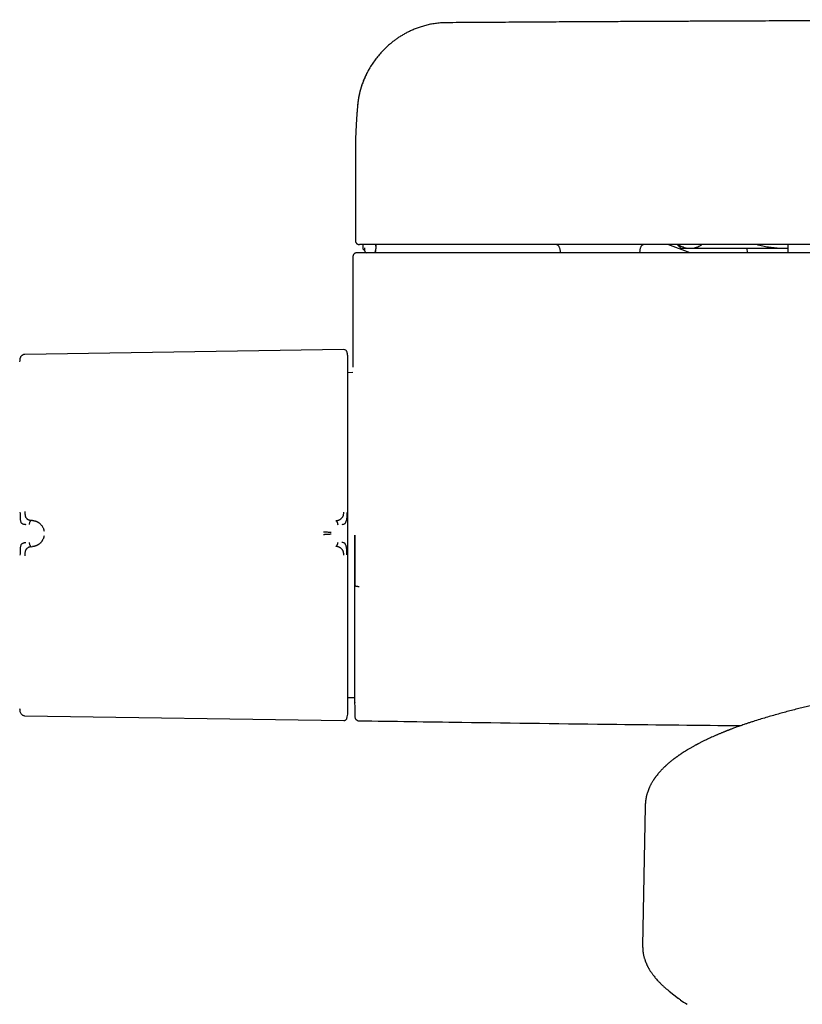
# Model space of a CAD drawing. Header units: millimetres. Extents: x 8 to 1762, y 12 to 2803.
# Tile 6 of 119: x 724 to 820, y 1313 to 1434. Entities that reach past the tile are written whole.
import ezdxf

# ---------------------------------------------------------------- set-up
doc = ezdxf.new("R2010")
doc.units = ezdxf.units.MM

msp = doc.modelspace()

# ---------------------------------------------------------------- linework, layer by layer
at = {"color": 7, "linetype": 'Continuous', "lineweight": 30}
for p, q in [((765.52, 1416.98), (765.52, 1416.94)), ((765.52, 1416.94), (765.52, 1406.5)), ((766.42, 1406), (766.43, 1405.59)), ((768.04, 1405.82), (768.05, 1406.01)), ((768.06, 1405.65), (768.07, 1406.01)), ((806.58, 1405), (803.83, 1406)), ((806.58, 1405), (803.83, 1406)), ((804.96, 1406), (805.42, 1405.54)), ((766.43, 1405.59), (766.43, 1405.59)), ((766.63, 1405.59), (766.64, 1405.29)), ((768.02, 1405.28), (768.03, 1405.47)), ((768.04, 1405.82), (768.03, 1405.47)), ((768.04, 1405.28), (768.06, 1405.65)), ((790.56, 1405.58), (790.66, 1405)), ((800.38, 1405), (800.48, 1405.58)), ((805.42, 1405.54), (806.56, 1405.54)), ((806.56, 1405.54), (818.47, 1405.54)), ((813.58, 1405), (813.57, 1405.54)), ((818.47, 1405.54), (818.57, 1405.54)), ((818.47, 1405.54), (818.57, 1405.54)), ((765.22, 1404.5), (765.22, 1390.97)), ((764.1, 1393.14), (725.01, 1392.54)), ((764.59, 1392.17), (764.58, 1392.34)), ((765.23, 1390.31), (764.59, 1390.3)), ((725.95, 1372.18), (725.8, 1372.19)), ((725.8, 1368.96), (725.95, 1368.98)), ((764.59, 1350.5), (765.43, 1350.48)), ((765.44, 1349.9), (765.43, 1349.81)), ((725.01, 1348.26), (764.1, 1347.66)), ((801.05, 1337.14), (800.74, 1320.04)), ((804.01, 1314.5), (803.81, 1314.65)), ((804, 1314.5), (805.13, 1313.61))]:
    msp.add_line(p, q, dxfattribs=at)
for centre, radius, start, end in [((790.06, 1405.5), 0.5, 10, 90), ((800.97, 1405.5), 0.5, 90, 170), ((766.94, 1405.3), 0.3, 181.9942, 269.9947), ((767.74, 1405.3), 0.3, 288.4342, 358.0056), ((767.72, 1405.3), 0.3, 328.3654, 358.0003), ((764.11, 1392.74), 0.396, 16.6163, 90.8829), ((1765.22, 1370.4), 1000, 181.17981, 181.27539), ((762.2, 1348.62), 2.39, 343.3885, 360)]:
    msp.add_arc(centre, radius, start, end, dxfattribs=at)
for points, knots in [([(776.63, 1433.19), (776.41, 1433.18), (775.97, 1433.17), (775.34, 1433.1), (774.73, 1433), (774.15, 1432.87), (773.61, 1432.71), (773.09, 1432.53), (772.61, 1432.34), (772.16, 1432.14), (771.75, 1431.92), (771.35, 1431.7), (770.97, 1431.47), (770.6, 1431.22), (770.28, 1430.99), (769.99, 1430.76), (769.64, 1430.47), (769.23, 1430.1), (768.77, 1429.64), (768.34, 1429.15), (767.94, 1428.64), (767.56, 1428.1), (767.21, 1427.52), (766.91, 1426.96), (766.66, 1426.43), (766.46, 1425.94), (766.28, 1425.42), (766.11, 1424.88), (765.98, 1424.31), (765.87, 1423.74), (765.83, 1423.36), (765.81, 1423.18)], [0, 0, 0, 0, 0.041428, 0.081257, 0.119522, 0.156246, 0.191445, 0.225127, 0.257295, 0.287935, 0.317016, 0.344531, 0.373478, 0.400441, 0.425415, 0.448392, 0.469392, 0.509904, 0.551682, 0.590768, 0.630898, 0.672067, 0.714271, 0.757578, 0.789644, 0.822788, 0.857005, 0.892305, 0.928697, 0.966153, 1, 1, 1, 1]), ([(882.42, 1433.56), (880.67, 1433.56), (872.23, 1433.56), (857.08, 1433.53), (842.98, 1433.5), (834.86, 1433.47), (832.74, 1433.46), (830.62, 1433.46), (828.5, 1433.45), (826.37, 1433.44), (824.27, 1433.43), (822.24, 1433.43), (820.31, 1433.42), (818.49, 1433.41), (816.7, 1433.4), (814.95, 1433.4), (813.24, 1433.39), (811.95, 1433.38), (811.04, 1433.38), (810.5, 1433.38), (809.93, 1433.37), (809.33, 1433.37), (808.7, 1433.37), (807.99, 1433.37), (807.21, 1433.36), (806.34, 1433.36), (805.44, 1433.35), (804.48, 1433.35), (803.47, 1433.34), (802.41, 1433.34), (801.31, 1433.33), (800.16, 1433.33), (798.96, 1433.32), (797.72, 1433.32), (796.44, 1433.31), (795.11, 1433.3), (793.74, 1433.29), (792.32, 1433.29), (790.86, 1433.28), (789.35, 1433.27), (787.79, 1433.26), (786.24, 1433.25), (784.69, 1433.24), (783.15, 1433.23), (781.57, 1433.23), (779.95, 1433.22), (778.3, 1433.2), (777.19, 1433.19), (776.63, 1433.19)], [0, 0, 0, 0, 0.049527, 0.239495, 0.429463, 0.449523, 0.469584, 0.489645, 0.509705, 0.529766, 0.549807, 0.569508, 0.587171, 0.604453, 0.621356, 0.637879, 0.654022, 0.669785, 0.674665, 0.679755, 0.685139, 0.690817, 0.696788, 0.703054, 0.710815, 0.718984, 0.727561, 0.736546, 0.746135, 0.756149, 0.766588, 0.777451, 0.78874, 0.800453, 0.812591, 0.825154, 0.838141, 0.851554, 0.865391, 0.879653, 0.89434, 0.909452, 0.923677, 0.938259, 0.953199, 0.968497, 0.984164, 1, 1, 1, 1]), ([(767.2, 1427.49), (767.19, 1427.48), (767.14, 1427.38), (767.06, 1427.24), (766.97, 1427.07), (766.91, 1426.95), (766.85, 1426.83), (766.79, 1426.71), (766.74, 1426.61), (766.7, 1426.5), (766.65, 1426.4), (766.6, 1426.28), (766.53, 1426.12), (766.46, 1425.93), (766.37, 1425.7), (766.28, 1425.44), (766.22, 1425.22), (766.17, 1425.06), (766.14, 1424.97), (766.12, 1424.89), (766.1, 1424.82), (766.08, 1424.74), (766.06, 1424.64), (766.03, 1424.51), (765.99, 1424.36), (765.96, 1424.22), (765.94, 1424.08), (765.91, 1423.95), (765.89, 1423.82), (765.87, 1423.68), (765.85, 1423.53), (765.83, 1423.37), (765.81, 1423.23), (765.8, 1423.14), (765.8, 1423.1)], [0, 0, 0, 0, 0.00924, 0.070874, 0.103124, 0.133689, 0.162569, 0.189764, 0.215272, 0.239092, 0.261225, 0.288874, 0.32554, 0.371225, 0.422443, 0.481652, 0.548859, 0.571885, 0.589812, 0.607416, 0.624697, 0.641656, 0.658291, 0.692849, 0.725923, 0.757488, 0.787543, 0.816113, 0.844139, 0.874227, 0.906414, 0.940749, 0.977292, 1, 1, 1, 1]), ([(765.8, 1423.1), (765.8, 1423.07), (765.79, 1423), (765.78, 1422.88), (765.77, 1422.76), (765.76, 1422.64), (765.75, 1422.52), (765.74, 1422.41), (765.73, 1422.29), (765.72, 1422.15), (765.71, 1421.99), (765.7, 1421.8), (765.68, 1421.61), (765.67, 1421.42), (765.66, 1421.23), (765.65, 1421.04), (765.63, 1420.86), (765.62, 1420.69), (765.62, 1420.52), (765.61, 1420.35), (765.6, 1420.18), (765.59, 1419.99), (765.58, 1419.8), (765.57, 1419.61), (765.56, 1419.42), (765.56, 1419.24), (765.55, 1419.07), (765.55, 1418.9), (765.54, 1418.74), (765.54, 1418.57), (765.53, 1418.41), (765.53, 1418.25), (765.53, 1418.09), (765.53, 1417.91), (765.52, 1417.75), (765.52, 1417.62), (765.52, 1417.5), (765.52, 1417.39), (765.52, 1417.28), (765.52, 1417.17), (765.52, 1417.07), (765.52, 1417), (765.52, 1416.96)], [0, 0, 0, 0, 0.014073, 0.0344528, 0.0534633, 0.0718434, 0.0898157, 0.1075742, 0.1259077, 0.1453439, 0.1742856, 0.2037688, 0.2333691, 0.2638149, 0.2953103, 0.3252321, 0.3535692, 0.3809331, 0.4075301, 0.4353849, 0.4637378, 0.4935908, 0.5247043, 0.5570067, 0.5889962, 0.6175063, 0.6446041, 0.6717311, 0.6991847, 0.7268644, 0.7545802, 0.7823276, 0.8107305, 0.8414456, 0.8745619, 0.8941998, 0.914594, 0.9347085, 0.9533032, 0.9703799, 0.9859436, 1, 1, 1, 1]), ([(765.52, 1406.5), (765.52, 1406.46), (765.53, 1406.38), (765.56, 1406.29), (765.59, 1406.23), (765.62, 1406.19), (765.64, 1406.17), (765.67, 1406.13), (765.72, 1406.1), (765.78, 1406.06), (765.85, 1406.02), (765.94, 1406), (765.99, 1406), (766.02, 1406)], [0, 0, 0, 0, 0.120653, 0.223633, 0.303955, 0.334767, 0.36325, 0.400668, 0.478387, 0.584053, 0.701568, 0.840573, 1, 1, 1, 1]), ([(766.25, 1406), (766.25, 1406), (766.25, 1406), (766.25, 1406), (766.25, 1406), (766.24, 1406), (766.24, 1406), (766.23, 1406), (766.23, 1406), (766.23, 1406), (766.23, 1406), (766.23, 1406), (766.22, 1406), (766.22, 1406), (766.22, 1406), (766.22, 1406), (766.22, 1406), (766.21, 1406), (766.2, 1406), (766.19, 1406), (766.19, 1406), (766.18, 1406), (766.18, 1406), (766.15, 1406), (766.1, 1406), (766.05, 1406), (766.02, 1406), (766.02, 1406), (766.02, 1406)], [0, 0, 0, 0, 0.007098, 0.015378, 0.024839, 0.034649, 0.043776, 0.052903, 0.06203, 0.064029, 0.065774, 0.067837, 0.070218, 0.072918, 0.075936, 0.079273, 0.09009, 0.103316, 0.125041, 0.139826, 0.154331, 0.168837, 0.183346, 0.197858, 0.353332, 0.630969, 0.878854, 1, 1, 1, 1]), ([(766.75, 1406), (766.72, 1406), (766.65, 1406), (766.56, 1406), (766.48, 1406), (766.41, 1406), (766.36, 1406), (766.33, 1406), (766.29, 1406), (766.27, 1406), (766.26, 1406), (766.25, 1406)], [0, 0, 0, 0, 0.124313, 0.250379, 0.373554, 0.499975, 0.581965, 0.664762, 0.749742, 0.866522, 1, 1, 1, 1]), ([(882.42, 1406), (881.6, 1406), (874.5, 1406), (861.11, 1406), (842.23, 1406), (823.36, 1406), (804.49, 1406), (785.62, 1406), (773.04, 1406), (766.75, 1406)], [0, 0, 0, 0, 0.021098, 0.184242, 0.347388, 0.510536, 0.673686, 0.836841, 1, 1, 1, 1]), ([(805.13, 1406), (805.15, 1405.99), (805.25, 1405.92), (805.43, 1405.82), (805.69, 1405.7), (805.96, 1405.61), (806.23, 1405.56), (806.43, 1405.54), (806.54, 1405.54), (806.56, 1405.54)], [0, 0, 0, 0, 0.033191, 0.213766, 0.39776, 0.58175, 0.767201, 0.95265, 1, 1, 1, 1]), ([(806.56, 1405.54), (806.65, 1405.54), (806.83, 1405.55), (807.1, 1405.6), (807.36, 1405.68), (807.63, 1405.79), (807.84, 1405.9), (807.96, 1405.98), (807.99, 1406)], [0, 0, 0, 0, 0.1850222, 0.370046, 0.5566094, 0.7431773, 0.9340188, 1, 1, 1, 1]), ([(814.77, 1406), (814.83, 1405.98), (815.11, 1405.91), (815.63, 1405.8), (816.33, 1405.68), (817.04, 1405.6), (817.75, 1405.55), (818.23, 1405.54), (818.47, 1405.54)], [0, 0, 0, 0, 0.049357, 0.235794, 0.426034, 0.61627, 0.808136, 1, 1, 1, 1]), ([(818.58, 1405), (818.57, 1405.11), (818.57, 1405.44), (818.56, 1405.77), (818.56, 1406)], [0, 0, 0, 0, 0.338538, 1, 1, 1, 1]), ([(765.72, 1405), (765.69, 1405), (765.64, 1404.99), (765.57, 1404.98), (765.52, 1404.96), (765.47, 1404.93), (765.44, 1404.91), (765.42, 1404.9), (765.38, 1404.87), (765.33, 1404.82), (765.28, 1404.74), (765.23, 1404.63), (765.22, 1404.54), (765.22, 1404.5)], [0, 0, 0, 0, 0.145499, 0.268164, 0.367356, 0.426292, 0.472335, 0.506647, 0.536777, 0.617107, 0.724058, 0.854055, 1, 1, 1, 1]), ([(765.96, 1405), (765.92, 1405), (765.83, 1405), (765.76, 1405), (765.72, 1405), (765.72, 1405), (765.72, 1405)], [0, 0, 0, 0, 0.28582, 0.571611, 0.857385, 1, 1, 1, 1]), ([(766.48, 1405), (766.45, 1405), (766.38, 1405), (766.28, 1405), (766.19, 1405), (766.12, 1405), (766.05, 1405), (766, 1405), (765.97, 1405), (765.97, 1405), (765.96, 1405)], [0, 0, 0, 0, 0.125689, 0.249746, 0.376328, 0.499535, 0.626413, 0.750038, 0.875746, 1, 1, 1, 1]), ([(766.43, 1405.59), (766.44, 1405.55), (766.45, 1405.47), (766.52, 1405.38), (766.59, 1405.32), (766.63, 1405.31), (766.64, 1405.31)], [0, 0, 0, 0, 0.313619, 0.640148, 0.966597, 1, 1, 1, 1]), ([(882.42, 1405), (881.59, 1405), (874.47, 1405), (861.03, 1405), (842.12, 1405), (823.21, 1405), (804.3, 1405), (785.39, 1405), (772.78, 1405), (766.48, 1405)], [0, 0, 0, 0, 0.021327, 0.184432, 0.34754, 0.510649, 0.673762, 0.836879, 1, 1, 1, 1]), ([(767.82, 1405.01), (767.85, 1405.02), (767.9, 1405.05), (767.97, 1405.12), (768, 1405.2), (768.01, 1405.26), (768.01, 1405.28)], [0, 0, 0, 0, 0.251684, 0.509807, 0.76262, 1, 1, 1, 1]), ([(764.58, 1392.34), (764.58, 1392.35), (764.58, 1392.38), (764.58, 1392.42), (764.57, 1392.46), (764.57, 1392.5), (764.56, 1392.53), (764.56, 1392.57), (764.55, 1392.59), (764.55, 1392.62), (764.54, 1392.66), (764.53, 1392.72), (764.51, 1392.78), (764.5, 1392.83), (764.49, 1392.84)], [0, 0, 0, 0, 0.148693, 0.350948, 0.476266, 0.579133, 0.660088, 0.72055, 0.744216, 0.764606, 0.810121, 0.867314, 0.948992, 1, 1, 1, 1]), ([(724.42, 1392.03), (724.41, 1392.01), (724.38, 1391.87), (724.38, 1391.74), (724.37, 1391.64)], [0, 0, 0, 0, 0.219601, 1, 1, 1, 1]), ([(725.01, 1392.54), (724.97, 1392.53), (724.9, 1392.53), (724.8, 1392.5), (724.71, 1392.46), (724.62, 1392.39), (724.54, 1392.32), (724.48, 1392.23), (724.44, 1392.13), (724.42, 1392.07), (724.41, 1392.03)], [0, 0, 0, 0, 0.118974, 0.24329, 0.370908, 0.500425, 0.629749, 0.757022, 0.881088, 1, 1, 1, 1]), ([(764.59, 1371.37), (764.59, 1371.66), (764.59, 1372.24), (764.59, 1373.11), (764.59, 1373.98), (764.59, 1374.86), (764.59, 1375.68), (764.59, 1376.44), (764.59, 1377.13), (764.59, 1377.82), (764.59, 1378.51), (764.59, 1379.26), (764.59, 1380.06), (764.59, 1380.91), (764.59, 1381.75), (764.59, 1382.57), (764.59, 1383.36), (764.59, 1384.12), (764.59, 1384.86), (764.59, 1385.57), (764.59, 1386.25), (764.59, 1386.9), (764.59, 1387.53), (764.59, 1388.11), (764.59, 1388.66), (764.59, 1389.14), (764.59, 1389.54), (764.59, 1389.89), (764.59, 1390.22), (764.59, 1390.51), (764.59, 1390.81), (764.59, 1391.1), (764.59, 1391.37), (764.59, 1391.6), (764.59, 1391.79), (764.59, 1391.94), (764.59, 1392.05), (764.59, 1392.13), (764.59, 1392.17), (764.59, 1392.17), (764.59, 1392.17)], [0, 0, 0, 0, 0.025952, 0.051905, 0.078484, 0.105246, 0.132415, 0.154017, 0.175632, 0.197665, 0.219769, 0.241891, 0.270552, 0.29922, 0.328199, 0.35726, 0.386479, 0.415276, 0.444127, 0.473038, 0.50197, 0.53138, 0.560795, 0.590076, 0.619305, 0.648378, 0.671087, 0.693811, 0.71623, 0.738581, 0.760951, 0.788826, 0.816706, 0.844065, 0.871258, 0.898052, 0.924, 0.949742, 0.974865, 1, 1, 1, 1]), ([(725.01, 1373.27), (725.01, 1373.22), (725.01, 1373.14), (725.01, 1373.03), (725.02, 1372.94), (725.03, 1372.88), (725.04, 1372.8), (725.06, 1372.71), (725.1, 1372.61), (725.14, 1372.53), (725.18, 1372.48), (725.22, 1372.43), (725.25, 1372.4), (725.29, 1372.37), (725.33, 1372.35), (725.37, 1372.32), (725.42, 1372.3), (725.48, 1372.27), (725.55, 1372.24), (725.66, 1372.21), (725.75, 1372.2), (725.8, 1372.19)], [0, 0, 0, 0, 0.06903, 0.134235, 0.175164, 0.213842, 0.250153, 0.316409, 0.379903, 0.440877, 0.499493, 0.531343, 0.56443, 0.598777, 0.634403, 0.671316, 0.709518, 0.749005, 0.806292, 0.890329, 1, 1, 1, 1]), ([(724.41, 1373.2), (724.41, 1373.11), (724.42, 1372.91), (724.42, 1372.64), (724.43, 1372.39), (724.46, 1372.18), (724.5, 1372.02), (724.55, 1371.9), (724.62, 1371.84), (724.72, 1371.78), (724.83, 1371.74), (724.97, 1371.72), (725.05, 1371.72), (725.1, 1371.71), (725.11, 1371.71), (725.11, 1371.71), (725.12, 1371.71)], [0, 0, 0, 0, 0.1177718, 0.2282522, 0.3312397, 0.4270143, 0.5150992, 0.5956242, 0.6694207, 0.7357974, 0.8460443, 0.9267681, 0.9781412, 0.9927583, 0.997301, 1, 1, 1, 1]), ([(725.8, 1372.19), (725.78, 1372.19), (725.75, 1372.18), (725.7, 1372.14), (725.66, 1372.09), (725.61, 1371.99), (725.56, 1371.86), (725.54, 1371.74), (725.54, 1371.68)], [0, 0, 0, 0, 0.111321, 0.223608, 0.341847, 0.467306, 0.733252, 1, 1, 1, 1]), ([(725.95, 1372.18), (725.95, 1372.18), (725.95, 1372.18), (725.96, 1372.18), (725.97, 1372.18), (725.99, 1372.18), (726.02, 1372.18), (726.06, 1372.17), (726.11, 1372.16), (726.15, 1372.15), (726.21, 1372.14), (726.26, 1372.13), (726.33, 1372.11), (726.4, 1372.08), (726.47, 1372.05), (726.54, 1372.02), (726.6, 1371.98), (726.66, 1371.95), (726.71, 1371.91), (726.76, 1371.88), (726.85, 1371.81), (726.96, 1371.71), (727.08, 1371.56), (727.18, 1371.41), (727.25, 1371.27), (727.3, 1371.14), (727.33, 1371.01), (727.35, 1370.92), (727.36, 1370.88)], [0, 0, 0, 0, 0.000168, 0.001366, 0.004586, 0.016604, 0.036112, 0.063203, 0.085536, 0.111339, 0.140658, 0.173547, 0.210058, 0.250245, 0.293157, 0.333715, 0.371864, 0.407554, 0.440746, 0.471406, 0.499508, 0.598574, 0.690499, 0.775233, 0.835887, 0.893463, 0.948098, 1, 1, 1, 1]), ([(763.13, 1372.15), (763.13, 1372.15), (763.13, 1372.15), (763.14, 1372.15), (763.15, 1372.15), (763.18, 1372.15), (763.22, 1372.16), (763.25, 1372.17), (763.29, 1372.17), (763.33, 1372.18), (763.37, 1372.2), (763.42, 1372.21), (763.48, 1372.23), (763.55, 1372.26), (763.62, 1372.3), (763.69, 1372.34), (763.74, 1372.38), (763.81, 1372.43), (763.88, 1372.5), (763.94, 1372.58), (764, 1372.67), (764.04, 1372.76), (764.07, 1372.86), (764.09, 1372.97), (764.1, 1373.09), (764.1, 1373.17), (764.1, 1373.22)], [0, 0, 0, 0, 0.000491, 0.00471, 0.016802, 0.036352, 0.063454, 0.085778, 0.111551, 0.140816, 0.173613, 0.20998, 0.249951, 0.306472, 0.35978, 0.409814, 0.456539, 0.499944, 0.569692, 0.634786, 0.695347, 0.751725, 0.809512, 0.868825, 0.931233, 1, 1, 1, 1]), ([(763.4, 1371.63), (763.39, 1371.69), (763.38, 1371.78), (763.34, 1371.89), (763.31, 1371.97), (763.27, 1372.04), (763.23, 1372.1), (763.18, 1372.14), (763.14, 1372.14), (763.13, 1372.15)], [0, 0, 0, 0, 0.265969, 0.400576, 0.531824, 0.657229, 0.775647, 0.8883, 1, 1, 1, 1]), ([(764.49, 1373.18), (764.49, 1373.09), (764.49, 1372.91), (764.47, 1372.64), (764.45, 1372.39), (764.4, 1372.15), (764.34, 1371.98), (764.28, 1371.86), (764.2, 1371.77), (764.06, 1371.7), (763.93, 1371.68), (763.87, 1371.67)], [0, 0, 0, 0, 0.12498, 0.249974, 0.375129, 0.4995, 0.626711, 0.691987, 0.75435, 0.875912, 1, 1, 1, 1]), ([(764.59, 1369.76), (764.59, 1370.09), (764.59, 1370.63), (764.59, 1371.17), (764.59, 1371.37)], [0, 0, 0, 0, 0.612782, 1, 1, 1, 1]), ([(727.36, 1370.3), (727.35, 1370.26), (727.33, 1370.17), (727.3, 1370.05), (727.25, 1369.92), (727.19, 1369.81), (727.14, 1369.72), (727.1, 1369.65), (727.05, 1369.58), (726.99, 1369.51), (726.94, 1369.45), (726.87, 1369.39), (726.8, 1369.33), (726.71, 1369.26), (726.64, 1369.21), (726.58, 1369.18), (726.55, 1369.16), (726.52, 1369.15), (726.49, 1369.13), (726.46, 1369.12), (726.43, 1369.1), (726.36, 1369.07), (726.27, 1369.04), (726.16, 1369.01), (726.08, 1368.99), (726.02, 1368.99), (725.99, 1368.98), (725.97, 1368.98), (725.96, 1368.98), (725.95, 1368.98), (725.95, 1368.98), (725.95, 1368.98), (725.95, 1368.98)], [0, 0, 0, 0, 0.0513729, 0.1056652, 0.1631022, 0.2238276, 0.2600471, 0.2973724, 0.3358052, 0.3753432, 0.4159812, 0.457712, 0.5005272, 0.5579595, 0.6251507, 0.6415529, 0.6584298, 0.675777, 0.6935901, 0.7118644, 0.7305947, 0.7497758, 0.8265384, 0.8887841, 0.9369303, 0.9640116, 0.9834945, 0.9954714, 0.9986645, 0.9995643, 0.9998401, 1, 1, 1, 1]), ([(762.54, 1370.7), (762.47, 1370.71), (762.34, 1370.72), (762.15, 1370.74), (761.99, 1370.74), (761.87, 1370.75), (761.74, 1370.75), (761.66, 1370.75), (761.62, 1370.75)], [0, 0, 0, 0, 0.265092, 0.51727, 0.63961, 0.760215, 0.879977, 1, 1, 1, 1]), ([(762.55, 1370.51), (762.48, 1370.5), (762.34, 1370.48), (762.15, 1370.48), (761.99, 1370.47), (761.87, 1370.46), (761.74, 1370.45), (761.66, 1370.44), (761.62, 1370.44)], [0, 0, 0, 0, 0.265292, 0.517949, 0.64034, 0.760779, 0.880223, 1, 1, 1, 1]), ([(764.59, 1348.62), (764.59, 1348.63), (764.59, 1348.64), (764.59, 1348.7), (764.59, 1348.79), (764.59, 1348.92), (764.59, 1349.08), (764.59, 1349.25), (764.59, 1349.43), (764.59, 1349.64), (764.59, 1349.87), (764.59, 1350.15), (764.59, 1350.49), (764.59, 1350.9), (764.59, 1351.35), (764.59, 1351.83), (764.59, 1352.36), (764.59, 1352.91), (764.59, 1353.5), (764.59, 1354.13), (764.59, 1354.79), (764.59, 1355.49), (764.59, 1356.22), (764.59, 1356.98), (764.59, 1357.76), (764.59, 1358.51), (764.59, 1359.22), (764.59, 1359.88), (764.59, 1360.55), (764.59, 1361.23), (764.59, 1361.97), (764.59, 1362.79), (764.59, 1363.67), (764.59, 1364.56), (764.59, 1365.44), (764.59, 1366.33), (764.59, 1367.2), (764.59, 1368.06), (764.59, 1368.91), (764.59, 1369.48), (764.59, 1369.76)], [0, 0, 0, 0, 0.025584, 0.05117, 0.077404, 0.103828, 0.130677, 0.152041, 0.173419, 0.195242, 0.217142, 0.23906, 0.267512, 0.29597, 0.324782, 0.353689, 0.382787, 0.411491, 0.440267, 0.469148, 0.498049, 0.527491, 0.556939, 0.586301, 0.615625, 0.644825, 0.667655, 0.690501, 0.713078, 0.735595, 0.75813, 0.786264, 0.814404, 0.842056, 0.86955, 0.896665, 0.922944, 0.949025, 0.974507, 1, 1, 1, 1]), ([(765.43, 1370.4), (765.43, 1370.15), (765.43, 1369.64), (765.43, 1368.89), (765.43, 1368.31), (765.43, 1367.89), (765.43, 1367.64), (765.43, 1367.39), (765.43, 1367.13), (765.43, 1366.88), (765.43, 1366.63), (765.43, 1366.18), (765.43, 1365.54), (765.43, 1364.71), (765.43, 1363.98), (765.43, 1363.36), (765.43, 1362.96), (765.43, 1362.71), (765.43, 1362.59), (765.43, 1362.47), (765.43, 1362.36), (765.43, 1362.24), (765.43, 1362.12), (765.43, 1361.82), (765.43, 1361.34), (765.43, 1360.7), (765.43, 1360.15), (765.43, 1359.69), (765.43, 1359.33), (765.43, 1358.95), (765.43, 1358.45), (765.43, 1357.84), (765.43, 1357.14), (765.43, 1356.48), (765.43, 1355.83), (765.43, 1355.21), (765.43, 1354.62), (765.43, 1354.06), (765.43, 1353.53), (765.43, 1353.03), (765.43, 1352.57), (765.43, 1352.15), (765.43, 1351.75), (765.43, 1351.39), (765.43, 1351.06), (765.43, 1350.77), (765.43, 1350.52), (765.43, 1350.3), (765.43, 1350.15), (765.43, 1350.05), (765.43, 1349.99), (765.43, 1349.93), (765.43, 1349.89), (765.43, 1349.85), (765.43, 1349.83), (765.43, 1349.81), (765.43, 1349.81), (765.43, 1349.81), (765.43, 1349.81)], [0, 0, 0, 0, 0.023319, 0.046614, 0.069915, 0.077769, 0.085629, 0.093495, 0.10137, 0.109253, 0.117148, 0.125053, 0.151695, 0.178255, 0.20478, 0.22229, 0.23982, 0.243759, 0.2477, 0.251643, 0.255588, 0.259535, 0.263484, 0.267436, 0.289936, 0.312426, 0.334936, 0.348222, 0.361529, 0.374865, 0.390142, 0.417611, 0.445228, 0.472756, 0.500165, 0.527907, 0.555716, 0.583648, 0.611761, 0.639863, 0.667294, 0.694741, 0.722255, 0.749883, 0.777998, 0.806002, 0.833947, 0.861884, 0.890001, 0.903817, 0.917586, 0.931314, 0.945007, 0.958672, 0.972317, 0.985947, 0.999569, 1, 1, 1, 1]), ([(765.47, 1370.4), (765.47, 1370.22), (765.47, 1369.86), (765.47, 1369.34), (765.47, 1368.82), (765.47, 1368.3), (765.47, 1367.78), (765.47, 1367.32), (765.47, 1366.92), (765.47, 1366.57), (765.47, 1366.23), (765.47, 1365.89), (765.47, 1365.41), (765.47, 1364.94), (765.47, 1364.53), (765.47, 1364.35), (765.47, 1364.27), (765.47, 1364.24), (765.47, 1364.22), (765.47, 1364.22), (765.47, 1364.21), (765.47, 1364.21), (765.47, 1364.21), (765.47, 1364.21), (765.47, 1364.21), (765.47, 1364.21), (765.47, 1364.21), (765.47, 1364.21)], [0, 0, 0, 0, 0.0870769, 0.1704653, 0.2501794, 0.3361519, 0.4194114, 0.4999858, 0.5575197, 0.6141008, 0.6697424, 0.7244587, 0.7799125, 0.9029016, 0.9571472, 0.9810531, 0.9915725, 0.9962122, 0.9982712, 0.9991396, 0.9995349, 0.999907, 0.9999361, 0.9999599, 0.9999801, 0.9999899, 1, 1, 1, 1]), ([(725.12, 1369.45), (725.11, 1369.44), (725.09, 1369.44), (725.05, 1369.44), (724.98, 1369.43), (724.89, 1369.42), (724.79, 1369.39), (724.7, 1369.36), (724.62, 1369.31), (724.55, 1369.24), (724.5, 1369.12), (724.46, 1368.96), (724.43, 1368.74), (724.42, 1368.49), (724.42, 1368.22), (724.41, 1368.03), (724.41, 1367.93)], [0, 0, 0, 0, 0.007539, 0.032602, 0.07418, 0.124929, 0.188679, 0.265565, 0.331914, 0.405634, 0.486045, 0.573984, 0.669568, 0.772326, 0.882537, 1, 1, 1, 1]), ([(725.8, 1368.96), (725.78, 1368.96), (725.73, 1368.96), (725.67, 1368.94), (725.62, 1368.93), (725.57, 1368.92), (725.53, 1368.9), (725.5, 1368.89), (725.44, 1368.87), (725.36, 1368.83), (725.27, 1368.76), (725.19, 1368.69), (725.14, 1368.61), (725.1, 1368.55), (725.08, 1368.49), (725.06, 1368.44), (725.05, 1368.39), (725.04, 1368.32), (725.02, 1368.23), (725.01, 1368.12), (725.01, 1368), (725.01, 1367.92), (725.01, 1367.87)], [0, 0, 0, 0, 0.050045, 0.095553, 0.136383, 0.17242, 0.203582, 0.229806, 0.251048, 0.341132, 0.424232, 0.500467, 0.559068, 0.620038, 0.651467, 0.683568, 0.716366, 0.749871, 0.805208, 0.865749, 0.930959, 1, 1, 1, 1]), ([(725.54, 1369.48), (725.54, 1369.43), (725.56, 1369.31), (725.61, 1369.17), (725.66, 1369.07), (725.7, 1369.02), (725.75, 1368.98), (725.78, 1368.97), (725.8, 1368.96)], [0, 0, 0, 0, 0.266748, 0.532694, 0.658153, 0.776392, 0.888679, 1, 1, 1, 1]), ([(763.13, 1369.02), (763.14, 1369.02), (763.18, 1369.03), (763.23, 1369.07), (763.27, 1369.13), (763.31, 1369.2), (763.34, 1369.28), (763.38, 1369.39), (763.39, 1369.48), (763.4, 1369.54)], [0, 0, 0, 0, 0.1117, 0.224353, 0.342772, 0.468177, 0.599425, 0.734033, 1, 1, 1, 1]), ([(764.1, 1367.93), (764.1, 1367.98), (764.1, 1368.07), (764.09, 1368.19), (764.07, 1368.3), (764.04, 1368.39), (764.01, 1368.46), (763.97, 1368.52), (763.93, 1368.6), (763.87, 1368.67), (763.8, 1368.73), (763.73, 1368.79), (763.65, 1368.84), (763.57, 1368.89), (763.5, 1368.92), (763.45, 1368.94), (763.42, 1368.95), (763.39, 1368.96), (763.35, 1368.98), (763.31, 1368.99), (763.26, 1369), (763.22, 1369.01), (763.18, 1369.01), (763.15, 1369.02), (763.14, 1369.02), (763.13, 1369.02), (763.13, 1369.02), (763.13, 1369.02), (763.13, 1369.02), (763.13, 1369.02), (763.13, 1369.02), (763.13, 1369.02)], [0, 0, 0, 0, 0.069381, 0.134474, 0.194647, 0.249723, 0.286616, 0.328877, 0.376647, 0.440744, 0.499958, 0.554703, 0.614664, 0.6798, 0.750013, 0.76892, 0.790509, 0.814753, 0.841618, 0.871065, 0.903043, 0.937492, 0.964713, 0.984146, 0.995886, 0.998893, 0.999683, 0.9999, 0.999964, 0.999986, 1, 1, 1, 1]), ([(764.49, 1367.96), (764.49, 1368.06), (764.49, 1368.24), (764.48, 1368.45), (764.47, 1368.58), (764.46, 1368.65), (764.46, 1368.72), (764.44, 1368.82), (764.43, 1368.92), (764.41, 1369.01), (764.39, 1369.08), (764.37, 1369.14), (764.35, 1369.18), (764.32, 1369.24), (764.29, 1369.31), (764.2, 1369.4), (764.06, 1369.47), (763.94, 1369.49), (763.87, 1369.5)], [0, 0, 0, 0, 0.125554, 0.251039, 0.290001, 0.310057, 0.344618, 0.393554, 0.456767, 0.493798, 0.534579, 0.576341, 0.60187, 0.627562, 0.693703, 0.759502, 0.875658, 1, 1, 1, 1]), ([(765.98, 1364.07), (765.95, 1364.07), (765.88, 1364.07), (765.79, 1364.08), (765.7, 1364.09), (765.62, 1364.11), (765.55, 1364.13), (765.5, 1364.16), (765.47, 1364.18), (765.47, 1364.2), (765.47, 1364.21)], [0, 0, 0, 0, 0.117756, 0.241746, 0.369545, 0.499904, 0.630385, 0.758466, 0.882529, 1, 1, 1, 1]), ([(846.78, 1354.09), (846.72, 1354.09), (846.62, 1354.08), (846.49, 1354.07), (846.39, 1354.07), (846.25, 1354.06), (846.11, 1354.05), (845.97, 1354.04), (845.87, 1354.04), (845.77, 1354.03), (845.66, 1354.02), (845.57, 1354.02), (845.5, 1354.01), (845.43, 1354.01), (845.34, 1354), (845.25, 1353.99), (845.16, 1353.99), (845.09, 1353.98), (845.03, 1353.98), (844.99, 1353.97), (844.94, 1353.97), (844.88, 1353.97), (844.81, 1353.96), (844.72, 1353.95), (844.6, 1353.94), (844.48, 1353.93), (844.36, 1353.92), (844.24, 1353.91), (844.14, 1353.9), (844.03, 1353.89), (843.92, 1353.88), (843.8, 1353.87), (843.69, 1353.86), (843.59, 1353.85), (843.5, 1353.84), (843.41, 1353.83), (843.3, 1353.82), (843.18, 1353.81), (843.04, 1353.79), (842.89, 1353.78), (842.75, 1353.76), (842.59, 1353.74), (842.41, 1353.72), (842.21, 1353.7), (842, 1353.67), (841.77, 1353.64), (841.54, 1353.61), (841.3, 1353.58), (841.09, 1353.55), (840.9, 1353.53), (840.72, 1353.5), (840.56, 1353.48), (840.41, 1353.46), (840.27, 1353.44), (840.16, 1353.42), (840.07, 1353.41), (840, 1353.4), (839.9, 1353.39), (839.78, 1353.37), (839.64, 1353.35), (839.48, 1353.32), (839.32, 1353.3), (839.15, 1353.27), (838.98, 1353.24), (838.83, 1353.22), (838.64, 1353.19), (838.42, 1353.15), (838.19, 1353.11), (837.97, 1353.08), (837.76, 1353.04), (837.55, 1353.01), (837.35, 1352.97), (837.17, 1352.94), (837.02, 1352.91), (836.89, 1352.89), (836.77, 1352.87), (836.66, 1352.85), (836.58, 1352.83), (836.52, 1352.82), (836.45, 1352.81), (836.36, 1352.79), (836.24, 1352.77), (836.1, 1352.75), (835.95, 1352.72), (835.79, 1352.69), (835.6, 1352.65), (835.41, 1352.62), (835.14, 1352.57), (834.82, 1352.5), (834.44, 1352.43), (834.09, 1352.36), (833.75, 1352.29), (833.45, 1352.23), (833.16, 1352.18), (832.89, 1352.12), (832.6, 1352.06), (832.28, 1352), (831.94, 1351.92), (831.56, 1351.84), (831.16, 1351.76), (830.76, 1351.68), (830.42, 1351.6), (830.13, 1351.54), (829.91, 1351.49), (829.69, 1351.45), (829.48, 1351.4), (829.28, 1351.35), (829.1, 1351.32), (828.95, 1351.28), (828.84, 1351.26), (828.73, 1351.23), (828.61, 1351.21), (828.45, 1351.17), (828.25, 1351.13), (828.05, 1351.08), (827.83, 1351.03), (827.59, 1350.98), (827.34, 1350.92), (827.05, 1350.86), (826.73, 1350.79), (826.39, 1350.71), (826, 1350.62), (825.57, 1350.52), (825.08, 1350.41), (824.56, 1350.28), (824, 1350.15), (823.43, 1350.01), (822.84, 1349.87), (822.23, 1349.72), (821.6, 1349.57), (820.94, 1349.4), (820.24, 1349.23), (819.52, 1349.04), (818.8, 1348.85), (818.07, 1348.66), (817.35, 1348.46), (816.6, 1348.25), (815.85, 1348.03), (815.08, 1347.8), (814.57, 1347.64), (814.31, 1347.56)], [0, 0, 0, 0, 0.004644, 0.008369, 0.011216, 0.013806, 0.022016, 0.025102, 0.028547, 0.032384, 0.036354, 0.03972, 0.042048, 0.044618, 0.047791, 0.051509, 0.054868, 0.057557, 0.059479, 0.061095, 0.062906, 0.064919, 0.067136, 0.071144, 0.075491, 0.08014, 0.084976, 0.089307, 0.093067, 0.097082, 0.101254, 0.105878, 0.110227, 0.113925, 0.116974, 0.11987, 0.124146, 0.129087, 0.134432, 0.139821, 0.14525, 0.150718, 0.157404, 0.164666, 0.172508, 0.180694, 0.189849, 0.198277, 0.205981, 0.212961, 0.219243, 0.224989, 0.230318, 0.235137, 0.239448, 0.241752, 0.244334, 0.247664, 0.25174, 0.256667, 0.262365, 0.268417, 0.274248, 0.279857, 0.285244, 0.29041, 0.299091, 0.307076, 0.314367, 0.321248, 0.328052, 0.33478, 0.341431, 0.345734, 0.350004, 0.354189, 0.357676, 0.360285, 0.362017, 0.363984, 0.366918, 0.37082, 0.375689, 0.380281, 0.385493, 0.391324, 0.397774, 0.404403, 0.416788, 0.428332, 0.439571, 0.449886, 0.459274, 0.467734, 0.475889, 0.484563, 0.493762, 0.504487, 0.515848, 0.527751, 0.539598, 0.551285, 0.557759, 0.564183, 0.570556, 0.576879, 0.582919, 0.58798, 0.592144, 0.595412, 0.597783, 0.601471, 0.606041, 0.611498, 0.617841, 0.623754, 0.630273, 0.637501, 0.64553, 0.654358, 0.663986, 0.674415, 0.686813, 0.700181, 0.714521, 0.729833, 0.746119, 0.76177, 0.778227, 0.79549, 0.81356, 0.83244, 0.85213, 0.872631, 0.892138, 0.912331, 0.933212, 0.954782, 0.977044, 1, 1, 1, 1]), ([(765.43, 1350.48), (765.43, 1350.47), (765.43, 1350.41), (765.43, 1350.31), (765.43, 1350.19), (765.43, 1350.09), (765.43, 1350), (765.43, 1349.94), (765.44, 1349.9), (765.44, 1349.9), (765.44, 1349.9)], [0, 0, 0, 0, 0.03797, 0.15707, 0.284803, 0.421308, 0.563786, 0.714376, 0.872765, 1, 1, 1, 1]), ([(724.37, 1349.16), (724.38, 1349.06), (724.38, 1348.92), (724.41, 1348.79), (724.42, 1348.76)], [0, 0, 0, 0, 0.778978, 1, 1, 1, 1]), ([(724.41, 1348.77), (724.43, 1348.72), (724.45, 1348.62), (724.54, 1348.48), (724.65, 1348.38), (724.77, 1348.31), (724.89, 1348.27), (724.97, 1348.26), (725.01, 1348.26)], [0, 0, 0, 0, 0.178564, 0.367716, 0.561633, 0.713087, 0.860093, 1, 1, 1, 1]), ([(764.1, 1347.66), (764.14, 1347.66), (764.2, 1347.66), (764.29, 1347.7), (764.38, 1347.76), (764.45, 1347.84), (764.48, 1347.91), (764.49, 1347.95)], [0, 0, 0, 0, 0.180173, 0.369594, 0.562929, 0.787408, 1, 1, 1, 1]), ([(765.47, 1348.14), (765.47, 1348.1), (765.48, 1348.02), (765.51, 1347.93), (765.55, 1347.86), (765.59, 1347.8), (765.65, 1347.75), (765.73, 1347.69), (765.84, 1347.64), (765.93, 1347.63), (765.98, 1347.63)], [0, 0, 0, 0, 0.1497314, 0.2774421, 0.3767656, 0.4504073, 0.5453518, 0.6711534, 0.8251374, 1, 1, 1, 1]), ([(765.98, 1347.64), (770.17, 1347.58), (780.71, 1347.42), (796.32, 1347.22), (807.73, 1347.1), (812.81, 1347.05)], [0, 0, 0, 0, 0.26891, 0.67506, 1, 1, 1, 1]), ([(814.31, 1347.56), (814.18, 1347.51), (813.92, 1347.43), (813.55, 1347.31), (813.21, 1347.19), (812.89, 1347.08), (812.61, 1346.98), (812.35, 1346.89), (812.11, 1346.8), (811.9, 1346.73), (811.72, 1346.66), (811.56, 1346.6), (811.43, 1346.55), (811.31, 1346.5), (811.23, 1346.47), (811.16, 1346.44), (811.12, 1346.43), (811.07, 1346.41), (811.02, 1346.39), (810.94, 1346.36), (810.82, 1346.31), (810.7, 1346.26), (810.56, 1346.2), (810.42, 1346.15), (810.27, 1346.08), (810.11, 1346.02), (809.96, 1345.95), (809.82, 1345.89), (809.61, 1345.8), (809.36, 1345.69), (809.06, 1345.56), (808.8, 1345.43), (808.56, 1345.32), (808.35, 1345.22), (808.17, 1345.13), (808, 1345.05), (807.85, 1344.97), (807.7, 1344.9), (807.58, 1344.83), (807.47, 1344.77), (807.38, 1344.72), (807.29, 1344.68), (807.19, 1344.63), (807.08, 1344.57), (806.96, 1344.5), (806.82, 1344.42), (806.67, 1344.33), (806.52, 1344.25), (806.37, 1344.16), (806.19, 1344.05), (805.97, 1343.92), (805.72, 1343.76), (805.51, 1343.62), (805.35, 1343.51), (805.24, 1343.44), (805.14, 1343.37), (805.04, 1343.3), (804.96, 1343.24), (804.9, 1343.19), (804.84, 1343.16), (804.8, 1343.12), (804.75, 1343.09), (804.7, 1343.05), (804.64, 1343.01), (804.57, 1342.95), (804.47, 1342.88), (804.36, 1342.79), (804.23, 1342.69), (804.11, 1342.59), (803.99, 1342.49), (803.88, 1342.4), (803.79, 1342.32), (803.72, 1342.25), (803.65, 1342.19), (803.59, 1342.14), (803.54, 1342.09), (803.49, 1342.04), (803.42, 1341.97), (803.34, 1341.9), (803.25, 1341.81), (803.16, 1341.72), (803.06, 1341.62), (802.95, 1341.49), (802.81, 1341.34), (802.66, 1341.17), (802.51, 1340.99), (802.4, 1340.84), (802.31, 1340.73), (802.26, 1340.65), (802.21, 1340.59), (802.17, 1340.52), (802.12, 1340.45), (802.05, 1340.35), (801.98, 1340.24), (801.9, 1340.11), (801.83, 1339.98), (801.76, 1339.86), (801.7, 1339.74), (801.64, 1339.63), (801.59, 1339.52), (801.52, 1339.37), (801.44, 1339.18), (801.36, 1338.95), (801.3, 1338.76), (801.25, 1338.61), (801.23, 1338.51), (801.2, 1338.41), (801.18, 1338.32), (801.17, 1338.25), (801.16, 1338.2), (801.15, 1338.14), (801.14, 1338.09), (801.13, 1338.03), (801.12, 1337.96), (801.11, 1337.88), (801.1, 1337.8), (801.09, 1337.72), (801.08, 1337.66), (801.08, 1337.61), (801.07, 1337.57), (801.07, 1337.51), (801.07, 1337.44), (801.06, 1337.35), (801.06, 1337.25), (801.06, 1337.18), (801.05, 1337.14)], [0, 0, 0, 0, 0.016655, 0.032273, 0.046851, 0.060391, 0.072892, 0.084354, 0.094776, 0.104159, 0.112501, 0.119803, 0.126065, 0.131287, 0.135191, 0.138204, 0.140327, 0.14183, 0.143964, 0.14795, 0.153287, 0.159975, 0.166006, 0.172828, 0.180399, 0.188009, 0.195408, 0.202594, 0.209569, 0.22608, 0.241266, 0.255127, 0.267662, 0.278871, 0.288754, 0.297752, 0.306274, 0.314321, 0.321891, 0.327506, 0.332827, 0.337854, 0.343132, 0.34933, 0.35691, 0.365458, 0.374371, 0.38351, 0.392875, 0.402465, 0.418096, 0.434571, 0.451893, 0.459575, 0.467414, 0.474895, 0.481501, 0.487232, 0.492088, 0.496069, 0.498951, 0.501948, 0.505736, 0.510315, 0.515685, 0.521847, 0.531849, 0.542059, 0.551936, 0.56148, 0.570691, 0.577694, 0.584352, 0.59016, 0.595071, 0.599086, 0.603944, 0.609902, 0.616974, 0.62516, 0.634276, 0.643476, 0.652652, 0.668655, 0.684589, 0.700463, 0.716228, 0.723704, 0.730221, 0.735779, 0.74113, 0.747508, 0.75493, 0.765353, 0.776652, 0.787419, 0.79761, 0.807225, 0.816332, 0.825309, 0.834211, 0.852976, 0.872228, 0.890921, 0.898772, 0.906783, 0.914951, 0.922737, 0.927212, 0.931361, 0.935187, 0.938836, 0.943122, 0.948168, 0.953974, 0.960222, 0.965806, 0.970631, 0.973007, 0.975544, 0.97886, 0.982963, 0.987855, 0.993534, 1, 1, 1, 1]), ([(800.74, 1320.04), (800.74, 1319.99), (800.74, 1319.9), (800.75, 1319.78), (800.75, 1319.68), (800.76, 1319.59), (800.76, 1319.5), (800.77, 1319.39), (800.79, 1319.27), (800.81, 1319.14), (800.83, 1319.01), (800.86, 1318.86), (800.9, 1318.72), (800.94, 1318.56), (800.98, 1318.43), (801.02, 1318.32), (801.04, 1318.25), (801.07, 1318.18), (801.09, 1318.12), (801.13, 1318.04), (801.17, 1317.94), (801.22, 1317.82), (801.27, 1317.7), (801.33, 1317.59), (801.38, 1317.48), (801.43, 1317.38), (801.49, 1317.28), (801.56, 1317.16), (801.63, 1317.04), (801.72, 1316.9), (801.81, 1316.77), (801.89, 1316.65), (801.98, 1316.53), (802.06, 1316.42), (802.16, 1316.29), (802.29, 1316.14), (802.44, 1315.95), (802.59, 1315.79), (802.72, 1315.66), (802.82, 1315.55), (802.92, 1315.45), (803.02, 1315.35), (803.13, 1315.24), (803.24, 1315.14), (803.35, 1315.04), (803.48, 1314.93), (803.63, 1314.8), (803.74, 1314.71), (803.8, 1314.66)], [0, 0, 0, 0, 0.021681, 0.041118, 0.058469, 0.07496, 0.090867, 0.110944, 0.1321, 0.15499, 0.180234, 0.205243, 0.230656, 0.257362, 0.285196, 0.299645, 0.312555, 0.32392, 0.334312, 0.346196, 0.364453, 0.385627, 0.406344, 0.4265, 0.444752, 0.463203, 0.482376, 0.502312, 0.526535, 0.552013, 0.577079, 0.600567, 0.622468, 0.642896, 0.662832, 0.698643, 0.733832, 0.771015, 0.793465, 0.814012, 0.833911, 0.85625, 0.881179, 0.899519, 0.920552, 0.944301, 0.970779, 1, 1, 1, 1]), ([(805.14, 1313.63), (805.22, 1313.55), (805.5, 1313.3), (805.9, 1313.06), (806.19, 1312.89)], [0, 0, 0, 0, 0.280602, 1, 1, 1, 1])]:
    msp.add_open_spline(points, degree=3, knots=knots, dxfattribs=at)

doc.saveas('drawing.dxf')
